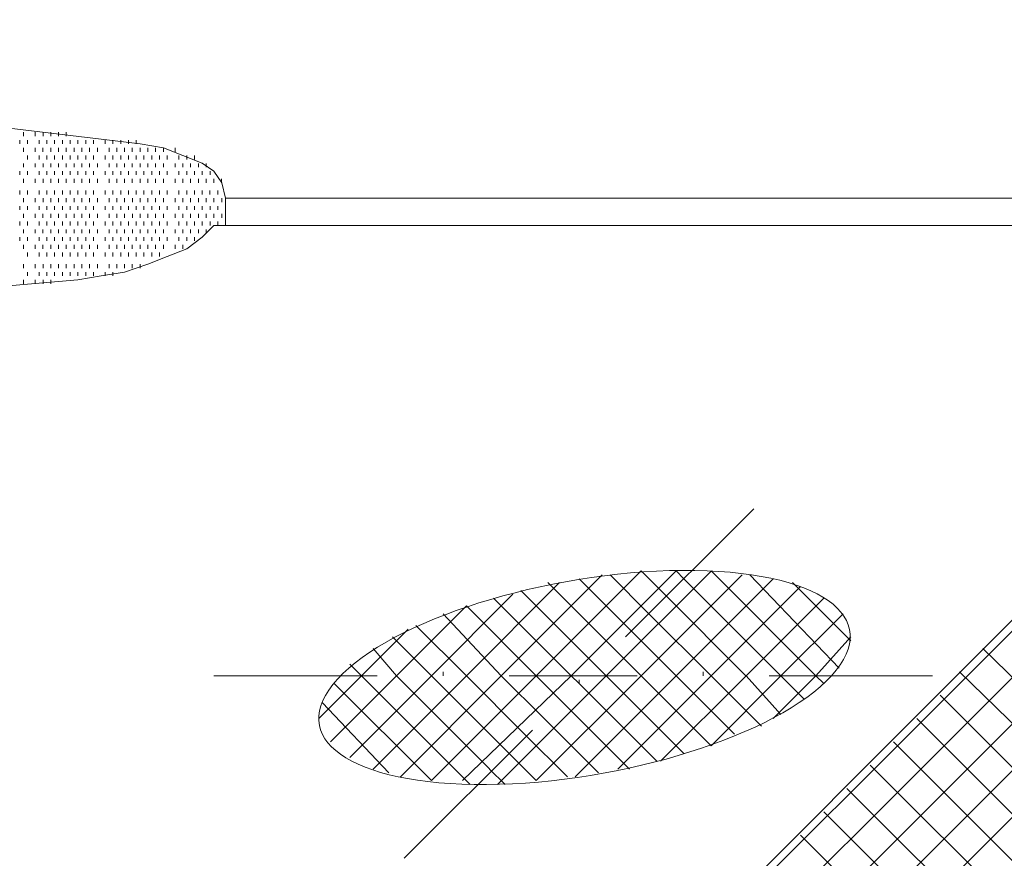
# Model space of a CAD drawing. Extents: x 309 to 1068, y 854 to 1368.
# Tile 68 of 82: x 506 to 524, y 1001 to 1016. Entities that reach past the tile are written whole.
import ezdxf

# ---------------------------------------------------------------- set-up
doc = ezdxf.new("R2010")
doc.units = 0
doc.layers.add('PDF_Geometry', color=7, linetype='CONTINUOUS', true_color=0xffffff)

msp = doc.modelspace()

# ---------------------------------------------------------------- linework, layer by layer
at = {"layer": 'PDF_Geometry', "color": 0, "lineweight": 15}
for points in [[(490.284849, 1016.306693), (508.607818, 1014.1106)], [(508.607913, 1014.110893), (509.019476, 1014.041986), (509.362601, 1013.904643), (509.705726, 1013.767768), (509.911507, 1013.630424), (510.048851, 1013.424643), (510.117288, 1013.149955), (531.528381, 1013.149955)], [(482.87334, 1009.581315), (507.509434, 1011.708503), (507.921466, 1011.777409), (508.333496, 1011.845847), (508.744591, 1011.98319), (509.088184, 1012.120534), (509.43131, 1012.257878), (509.705528, 1012.463659), (509.911777, 1012.66944)], [(490.421949, 972.043521), (530.979607, 1012.669146)], [(509.911413, 1012.669473), (530.979382, 1012.669473)]]:
    msp.add_lwpolyline(points, dxfattribs=at)
at = {"layer": 'PDF_Geometry', "color": 252, "lineweight": 9}
for points in [[(506.548976, 1014.247901), (506.548976, 1014.316339)], [(506.754757, 1014.247901), (506.754757, 1014.316339)], [(506.892101, 1014.247901), (506.892101, 1014.316339)], [(507.029445, 1014.247901), (507.029445, 1014.316339)], [(507.166788, 1014.247901), (507.166788, 1014.316339)], [(507.303663, 1014.247901), (507.303663, 1014.316339)], [(506.480538, 1014.111026), (506.480538, 1014.179464)], [(506.617413, 1014.111026), (506.617413, 1014.179464)], [(506.823663, 1014.111026), (506.823663, 1014.179464)], [(506.960538, 1014.111026), (506.960538, 1014.179464)], [(507.097882, 1014.111026), (507.097882, 1014.179464)], [(507.234757, 1014.111026), (507.234757, 1014.179464)], [(507.37257, 1014.111026), (507.37257, 1014.179464)], [(507.509445, 1014.111026), (507.509445, 1014.179464)], [(507.646788, 1014.111026), (507.646788, 1014.179464)], [(507.784132, 1014.111026), (507.784132, 1014.179464)], [(507.989913, 1014.111026), (507.989913, 1014.179464)], [(508.127257, 1014.111026), (508.127257, 1014.179464)], [(508.264601, 1014.111026), (508.264601, 1014.179464)], [(508.401476, 1014.111026), (508.401476, 1014.179464)], [(508.539288, 1014.111026), (508.539288, 1014.179464)], [(506.548876, 1013.973687), (506.548876, 1014.041655)], [(506.617782, 1013.836343), (506.617782, 1013.90478)], [(506.754657, 1013.973687), (506.754657, 1014.041655)], [(506.823095, 1013.836343), (506.823095, 1013.90478)], [(506.892001, 1013.973687), (506.892001, 1014.041655)], [(506.960439, 1013.836343), (506.960439, 1013.90478)], [(507.029345, 1013.973687), (507.029345, 1014.041655)], [(507.097782, 1013.836343), (507.097782, 1013.90478)], [(507.166689, 1013.973687), (507.166689, 1014.041655)], [(507.235126, 1013.836343), (507.235126, 1013.90478)], [(507.303564, 1013.973687), (507.303564, 1014.041655)], [(507.37247, 1013.836343), (507.37247, 1013.90478)], [(507.441376, 1013.973687), (507.441376, 1014.041655)], [(507.509345, 1013.836343), (507.509345, 1013.90478)], [(507.578251, 1013.973687), (507.578251, 1014.041655)], [(507.646689, 1013.836343), (507.646689, 1013.90478)], [(507.715595, 1013.973687), (507.715595, 1014.041655)], [(507.784501, 1013.836343), (507.784501, 1013.90478)], [(507.85247, 1013.973687), (507.85247, 1014.041655)], [(507.990282, 1013.836343), (507.990282, 1013.90478)], [(508.05872, 1013.973687), (508.05872, 1014.041655)], [(508.127157, 1013.836343), (508.127157, 1013.90478)], [(508.195595, 1013.973687), (508.195595, 1014.041655)], [(508.264501, 1013.836343), (508.264501, 1013.90478)], [(508.333407, 1013.973687), (508.333407, 1014.041655)], [(508.401845, 1013.836343), (508.401845, 1013.90478)], [(508.470282, 1013.973687), (508.470282, 1014.041655)], [(508.53872, 1013.836343), (508.53872, 1013.90478)], [(508.607626, 1013.973687), (508.607626, 1014.041655)], [(508.676064, 1013.836343), (508.676064, 1013.90478)], [(508.74497, 1013.973687), (508.74497, 1014.041655)], [(508.813407, 1013.836343), (508.813407, 1013.90478)], [(508.882314, 1013.973687), (508.882314, 1014.041655)], [(508.950751, 1013.836343), (508.950751, 1013.90478)], [(509.019189, 1013.973687), (509.019189, 1014.041655)], [(509.088095, 1013.836343), (509.088095, 1013.90478)], [(509.22497, 1013.973687), (509.22497, 1014.041655)], [(509.293876, 1013.836343), (509.293876, 1013.90478)], [(509.43122, 1013.836343), (509.43122, 1013.90478)], [(509.568095, 1013.836343), (509.568095, 1013.90478)], [(506.548978, 1013.6989), (506.548978, 1013.767337)], [(506.754759, 1013.6989), (506.754759, 1013.767337)], [(506.892103, 1013.6989), (506.892103, 1013.767337)], [(507.029446, 1013.6989), (507.029446, 1013.767337)], [(507.16679, 1013.6989), (507.16679, 1013.767337)], [(507.303665, 1013.6989), (507.303665, 1013.767337)], [(507.441009, 1013.6989), (507.441009, 1013.767337)], [(507.578353, 1013.6989), (507.578353, 1013.767337)], [(507.715696, 1013.6989), (507.715696, 1013.767337)], [(507.85304, 1013.6989), (507.85304, 1013.767337)], [(508.058821, 1013.6989), (508.058821, 1013.767337)], [(508.196165, 1013.6989), (508.196165, 1013.767337)], [(508.33304, 1013.6989), (508.33304, 1013.767337)], [(508.470384, 1013.6989), (508.470384, 1013.767337)], [(508.607728, 1013.6989), (508.607728, 1013.767337)], [(508.745071, 1013.6989), (508.745071, 1013.767337)], [(508.882415, 1013.6989), (508.882415, 1013.767337)], [(509.01929, 1013.6989), (509.01929, 1013.767337)], [(509.225071, 1013.6989), (509.225071, 1013.767337)], [(509.362415, 1013.6989), (509.362415, 1013.767337)], [(509.499759, 1013.6989), (509.499759, 1013.767337)], [(509.637103, 1013.6989), (509.637103, 1013.767337)], [(509.774446, 1013.6989), (509.774446, 1013.767337)], [(506.48054, 1013.561556), (506.48054, 1013.630462)], [(506.617415, 1013.561556), (506.617415, 1013.630462)], [(506.823665, 1013.561556), (506.823665, 1013.630462)], [(506.96054, 1013.561556), (506.96054, 1013.630462)], [(507.097884, 1013.561556), (507.097884, 1013.630462)], [(507.234759, 1013.561556), (507.234759, 1013.630462)], [(507.372571, 1013.561556), (507.372571, 1013.630462)], [(507.509446, 1013.561556), (507.509446, 1013.630462)], [(507.64679, 1013.561556), (507.64679, 1013.630462)], [(507.784134, 1013.561556), (507.784134, 1013.630462)], [(507.989915, 1013.561556), (507.989915, 1013.630462)], [(508.127259, 1013.561556), (508.127259, 1013.630462)], [(508.264603, 1013.561556), (508.264603, 1013.630462)], [(508.401478, 1013.561556), (508.401478, 1013.630462)], [(508.53929, 1013.561556), (508.53929, 1013.630462)], [(508.676165, 1013.561556), (508.676165, 1013.630462)], [(508.813509, 1013.561556), (508.813509, 1013.630462)], [(508.950384, 1013.561556), (508.950384, 1013.630462)], [(509.088196, 1013.561556), (509.088196, 1013.630462)], [(509.293978, 1013.561556), (509.293978, 1013.630462)], [(509.431321, 1013.561556), (509.431321, 1013.630462)], [(509.568665, 1013.561556), (509.568665, 1013.630462)], [(509.70554, 1013.561556), (509.70554, 1013.630462)], [(509.842884, 1013.561556), (509.842884, 1013.630462)], [(506.548978, 1013.424212), (506.548978, 1013.49265)], [(506.754759, 1013.424212), (506.754759, 1013.49265)], [(506.892103, 1013.424212), (506.892103, 1013.49265)], [(507.029446, 1013.424212), (507.029446, 1013.49265)], [(507.16679, 1013.424212), (507.16679, 1013.49265)], [(507.303665, 1013.424212), (507.303665, 1013.49265)], [(507.441009, 1013.424212), (507.441009, 1013.49265)], [(507.578353, 1013.424212), (507.578353, 1013.49265)], [(507.715696, 1013.424212), (507.715696, 1013.49265)], [(507.85304, 1013.424212), (507.85304, 1013.49265)], [(508.058821, 1013.424212), (508.058821, 1013.49265)], [(508.196165, 1013.424212), (508.196165, 1013.49265)], [(508.33304, 1013.424212), (508.33304, 1013.49265)], [(508.470384, 1013.424212), (508.470384, 1013.49265)], [(508.607728, 1013.424212), (508.607728, 1013.49265)], [(508.745071, 1013.424212), (508.745071, 1013.49265)], [(508.882415, 1013.424212), (508.882415, 1013.49265)], [(509.01929, 1013.424212), (509.01929, 1013.49265)], [(509.225071, 1013.424212), (509.225071, 1013.49265)], [(509.362415, 1013.424212), (509.362415, 1013.49265)], [(509.499759, 1013.424212), (509.499759, 1013.49265)], [(509.637103, 1013.424212), (509.637103, 1013.49265)], [(509.774446, 1013.424212), (509.774446, 1013.49265)], [(509.91179, 1013.424212), (509.91179, 1013.49265)], [(510.048665, 1013.424212), (510.048665, 1013.49265)], [(506.480255, 1013.218334), (506.480255, 1013.28724)], [(506.617598, 1013.218334), (506.617598, 1013.28724)], [(506.82338, 1013.218334), (506.82338, 1013.28724)], [(506.960255, 1013.218334), (506.960255, 1013.28724)], [(507.098067, 1013.218334), (507.098067, 1013.28724)], [(507.234942, 1013.218334), (507.234942, 1013.28724)], [(507.372286, 1013.218334), (507.372286, 1013.28724)], [(507.50963, 1013.218334), (507.50963, 1013.28724)], [(507.646973, 1013.218334), (507.646973, 1013.28724)], [(507.784317, 1013.218334), (507.784317, 1013.28724)], [(507.990098, 1013.218334), (507.990098, 1013.28724)], [(508.126973, 1013.218334), (508.126973, 1013.28724)], [(508.264786, 1013.218334), (508.264786, 1013.28724)], [(508.401661, 1013.218334), (508.401661, 1013.28724)], [(508.539005, 1013.218334), (508.539005, 1013.28724)], [(508.67588, 1013.218334), (508.67588, 1013.28724)], [(508.813692, 1013.218334), (508.813692, 1013.28724)], [(508.950567, 1013.218334), (508.950567, 1013.28724)], [(509.087911, 1013.218334), (509.087911, 1013.28724)], [(509.294161, 1013.218334), (509.294161, 1013.28724)], [(509.431036, 1013.218334), (509.431036, 1013.28724)], [(509.56838, 1013.218334), (509.56838, 1013.28724)], [(509.705723, 1013.218334), (509.705723, 1013.28724)], [(509.842598, 1013.218334), (509.842598, 1013.28724)], [(509.980411, 1013.218334), (509.980411, 1013.28724)], [(506.480255, 1012.943646), (506.480255, 1013.012552)], [(506.549161, 1013.081459), (506.549161, 1013.149896)], [(506.617598, 1012.943646), (506.617598, 1013.012552)], [(506.754942, 1013.081459), (506.754942, 1013.149896)], [(506.823421, 1012.943847), (506.823421, 1013.012285)], [(506.892286, 1013.081459), (506.892286, 1013.149896)], [(506.960296, 1012.943847), (506.960296, 1013.012285)], [(507.029161, 1013.081459), (507.029161, 1013.149896)], [(507.098109, 1012.943847), (507.098109, 1013.012285)], [(507.166505, 1013.081459), (507.166505, 1013.149896)], [(507.234984, 1012.943847), (507.234984, 1013.012285)], [(507.303848, 1013.081459), (507.303848, 1013.149896)], [(507.372327, 1012.943847), (507.372327, 1013.012285)], [(507.441192, 1013.081459), (507.441192, 1013.149896)], [(507.509202, 1012.943847), (507.509202, 1013.012285)], [(507.578536, 1013.081459), (507.578536, 1013.149896)], [(507.647015, 1012.943847), (507.647015, 1013.012285)], [(507.715411, 1013.081459), (507.715411, 1013.149896)], [(507.784359, 1012.943847), (507.784359, 1013.012285)], [(507.852755, 1013.081459), (507.852755, 1013.149896)], [(507.99014, 1012.943847), (507.99014, 1013.012285)], [(508.058536, 1013.081459), (508.058536, 1013.149896)], [(508.127484, 1012.943847), (508.127484, 1013.012285)], [(508.19588, 1013.081459), (508.19588, 1013.149896)], [(508.264359, 1012.943847), (508.264359, 1013.012285)], [(508.333223, 1013.081459), (508.333223, 1013.149896)], [(508.401702, 1012.943847), (508.401702, 1013.012285)], [(508.470567, 1013.081459), (508.470567, 1013.149896)], [(508.539046, 1012.943847), (508.539046, 1013.012285)], [(508.607911, 1013.081459), (508.607911, 1013.149896)], [(508.675921, 1012.943847), (508.675921, 1013.012285)], [(508.744786, 1013.081459), (508.744786, 1013.149896)], [(508.813734, 1012.943847), (508.813734, 1013.012285)], [(508.88213, 1013.081459), (508.88213, 1013.149896)], [(508.950609, 1012.943847), (508.950609, 1013.012285)], [(509.019473, 1013.081459), (509.019473, 1013.149896)], [(509.087952, 1012.943847), (509.087952, 1013.012285)], [(509.225255, 1013.081459), (509.225255, 1013.149896)], [(509.293734, 1012.943847), (509.293734, 1013.012285)], [(509.362598, 1013.081459), (509.362598, 1013.149896)], [(509.431077, 1012.943847), (509.431077, 1013.012285)], [(509.499942, 1013.081459), (509.499942, 1013.149896)], [(509.568421, 1012.943847), (509.568421, 1013.012285)], [(509.637286, 1013.081459), (509.637286, 1013.149896)], [(509.705765, 1012.943847), (509.705765, 1013.012285)], [(509.774161, 1013.081459), (509.774161, 1013.149896)], [(509.843109, 1012.943847), (509.843109, 1013.012285)], [(509.911505, 1013.081459), (509.911505, 1013.149896)], [(509.979984, 1012.943847), (509.979984, 1013.012285)], [(510.048848, 1013.081459), (510.048848, 1013.149896)], [(506.548734, 1012.806972), (506.548734, 1012.87541)], [(506.754984, 1012.806972), (506.754984, 1012.87541)], [(506.891859, 1012.806972), (506.891859, 1012.87541)], [(507.029202, 1012.806972), (507.029202, 1012.87541)], [(507.166546, 1012.806972), (507.166546, 1012.87541)], [(507.30389, 1012.806972), (507.30389, 1012.87541)], [(507.441234, 1012.806972), (507.441234, 1012.87541)], [(507.578109, 1012.806972), (507.578109, 1012.87541)], [(507.715452, 1012.806972), (507.715452, 1012.87541)], [(507.852796, 1012.806972), (507.852796, 1012.87541)], [(508.058577, 1012.806972), (508.058577, 1012.87541)], [(508.195921, 1012.806972), (508.195921, 1012.87541)], [(508.333265, 1012.806972), (508.333265, 1012.87541)], [(508.470609, 1012.806972), (508.470609, 1012.87541)], [(508.607484, 1012.806972), (508.607484, 1012.87541)], [(508.744827, 1012.806972), (508.744827, 1012.87541)], [(508.882171, 1012.806972), (508.882171, 1012.87541)], [(509.019515, 1012.806972), (509.019515, 1012.87541)], [(509.224827, 1012.806972), (509.224827, 1012.87541)], [(509.36264, 1012.806972), (509.36264, 1012.87541)], [(509.499984, 1012.806972), (509.499984, 1012.87541)], [(509.636859, 1012.806972), (509.636859, 1012.87541)], [(509.774202, 1012.806972), (509.774202, 1012.87541)], [(509.911546, 1012.806972), (509.911546, 1012.87541)], [(510.04889, 1012.806972), (510.04889, 1012.87541)], [(506.480296, 1012.66916), (506.480296, 1012.738066)], [(506.61764, 1012.66916), (506.61764, 1012.738066)], [(506.823421, 1012.66916), (506.823421, 1012.738066)], [(506.960296, 1012.66916), (506.960296, 1012.738066)], [(507.098109, 1012.66916), (507.098109, 1012.738066)], [(507.234984, 1012.66916), (507.234984, 1012.738066)], [(507.372327, 1012.66916), (507.372327, 1012.738066)], [(507.509202, 1012.66916), (507.509202, 1012.738066)], [(507.647015, 1012.66916), (507.647015, 1012.738066)], [(507.784359, 1012.66916), (507.784359, 1012.738066)], [(507.99014, 1012.66916), (507.99014, 1012.738066)], [(508.127484, 1012.66916), (508.127484, 1012.738066)], [(508.264359, 1012.66916), (508.264359, 1012.738066)], [(508.401702, 1012.66916), (508.401702, 1012.738066)], [(508.539046, 1012.66916), (508.539046, 1012.738066)], [(508.675921, 1012.66916), (508.675921, 1012.738066)], [(508.813734, 1012.66916), (508.813734, 1012.738066)], [(508.950609, 1012.66916), (508.950609, 1012.738066)], [(509.087952, 1012.66916), (509.087952, 1012.738066)], [(509.293734, 1012.66916), (509.293734, 1012.738066)], [(509.431077, 1012.66916), (509.431077, 1012.738066)], [(509.568421, 1012.66916), (509.568421, 1012.738066)], [(509.705765, 1012.66916), (509.705765, 1012.738066)], [(509.843109, 1012.66916), (509.843109, 1012.738066)], [(509.979984, 1012.66916), (509.979984, 1012.738066)], [(506.54873, 1012.532289), (506.54873, 1012.600726)], [(506.75498, 1012.532289), (506.75498, 1012.600726)], [(506.891855, 1012.532289), (506.891855, 1012.600726)], [(507.029199, 1012.532289), (507.029199, 1012.600726)], [(507.166543, 1012.532289), (507.166543, 1012.600726)], [(507.303887, 1012.532289), (507.303887, 1012.600726)], [(507.44123, 1012.532289), (507.44123, 1012.600726)], [(507.578105, 1012.532289), (507.578105, 1012.600726)], [(507.715449, 1012.532289), (507.715449, 1012.600726)], [(507.852793, 1012.532289), (507.852793, 1012.600726)], [(508.058574, 1012.532289), (508.058574, 1012.600726)], [(508.195918, 1012.532289), (508.195918, 1012.600726)], [(508.333262, 1012.532289), (508.333262, 1012.600726)], [(508.470605, 1012.532289), (508.470605, 1012.600726)], [(508.60748, 1012.532289), (508.60748, 1012.600726)], [(508.744824, 1012.532289), (508.744824, 1012.600726)], [(508.882168, 1012.532289), (508.882168, 1012.600726)], [(509.019512, 1012.532289), (509.019512, 1012.600726)], [(509.224824, 1012.532289), (509.224824, 1012.600726)], [(509.362637, 1012.532289), (509.362637, 1012.600726)], [(509.49998, 1012.532289), (509.49998, 1012.600726)], [(509.636855, 1012.532289), (509.636855, 1012.600726)], [(509.774199, 1012.532289), (509.774199, 1012.600726)], [(506.480293, 1012.395414), (506.480293, 1012.463851)], [(506.54873, 1012.25807), (506.54873, 1012.326039)], [(506.617637, 1012.395414), (506.617637, 1012.463851)], [(506.75498, 1012.25807), (506.75498, 1012.326039)], [(506.823418, 1012.395414), (506.823418, 1012.463851)], [(506.891855, 1012.25807), (506.891855, 1012.326039)], [(506.960293, 1012.395414), (506.960293, 1012.463851)], [(507.029199, 1012.25807), (507.029199, 1012.326039)], [(507.098105, 1012.395414), (507.098105, 1012.463851)], [(507.166543, 1012.25807), (507.166543, 1012.326039)], [(507.23498, 1012.395414), (507.23498, 1012.463851)], [(507.303887, 1012.25807), (507.303887, 1012.326039)], [(507.372324, 1012.395414), (507.372324, 1012.463851)], [(507.44123, 1012.25807), (507.44123, 1012.326039)], [(507.509199, 1012.395414), (507.509199, 1012.463851)], [(507.578105, 1012.25807), (507.578105, 1012.326039)], [(507.647012, 1012.395414), (507.647012, 1012.463851)], [(507.715449, 1012.25807), (507.715449, 1012.326039)], [(507.784355, 1012.395414), (507.784355, 1012.463851)], [(507.852793, 1012.25807), (507.852793, 1012.326039)], [(507.990137, 1012.395414), (507.990137, 1012.463851)], [(508.058782, 1012.25806), (508.058782, 1012.326029)], [(508.12748, 1012.395414), (508.12748, 1012.463851)], [(508.195657, 1012.25806), (508.195657, 1012.326029)], [(508.264355, 1012.395414), (508.264355, 1012.463851)], [(508.33347, 1012.25806), (508.33347, 1012.326029)], [(508.401699, 1012.395414), (508.401699, 1012.463851)], [(508.470345, 1012.25806), (508.470345, 1012.326029)], [(508.539043, 1012.395414), (508.539043, 1012.463851)], [(508.607689, 1012.25806), (508.607689, 1012.326029)], [(508.675918, 1012.395414), (508.675918, 1012.463851)], [(508.744564, 1012.25806), (508.744564, 1012.326029)], [(508.81373, 1012.395414), (508.81373, 1012.463851)], [(508.882376, 1012.25806), (508.882376, 1012.326029)], [(508.950605, 1012.395414), (508.950605, 1012.463851)], [(509.019251, 1012.25806), (509.019251, 1012.326029)], [(509.087949, 1012.395414), (509.087949, 1012.463851)], [(509.225032, 1012.25806), (509.225032, 1012.326029)], [(509.29373, 1012.395414), (509.29373, 1012.463851)], [(509.362845, 1012.25806), (509.362845, 1012.326029)], [(509.431074, 1012.395414), (509.431074, 1012.463851)], [(509.568418, 1012.395414), (509.568418, 1012.463851)], [(506.617845, 1012.120716), (506.617845, 1012.189154)], [(506.823626, 1012.120716), (506.823626, 1012.189154)], [(506.960501, 1012.120716), (506.960501, 1012.189154)], [(507.097845, 1012.120716), (507.097845, 1012.189154)], [(507.235189, 1012.120716), (507.235189, 1012.189154)], [(507.372532, 1012.120716), (507.372532, 1012.189154)], [(507.509407, 1012.120716), (507.509407, 1012.189154)], [(507.64722, 1012.120716), (507.64722, 1012.189154)], [(507.784095, 1012.120716), (507.784095, 1012.189154)], [(507.990345, 1012.120716), (507.990345, 1012.189154)], [(508.12722, 1012.120716), (508.12722, 1012.189154)], [(508.264564, 1012.120716), (508.264564, 1012.189154)], [(508.401439, 1012.120716), (508.401439, 1012.189154)], [(508.539251, 1012.120716), (508.539251, 1012.189154)], [(508.676126, 1012.120716), (508.676126, 1012.189154)], [(508.81347, 1012.120716), (508.81347, 1012.189154)], [(508.950814, 1012.120716), (508.950814, 1012.189154)], [(506.548939, 1011.914466), (506.548939, 1011.983372)], [(506.75472, 1011.914466), (506.75472, 1011.983372)], [(506.892064, 1011.914466), (506.892064, 1011.983372)], [(507.028939, 1011.914466), (507.028939, 1011.983372)], [(507.166751, 1011.914466), (507.166751, 1011.983372)], [(507.303626, 1011.914466), (507.303626, 1011.983372)], [(507.44097, 1011.914466), (507.44097, 1011.983372)], [(507.578314, 1011.914466), (507.578314, 1011.983372)], [(507.715657, 1011.914466), (507.715657, 1011.983372)], [(507.852532, 1011.914466), (507.852532, 1011.983372)], [(508.058782, 1011.914466), (508.058782, 1011.983372)], [(508.195657, 1011.914466), (508.195657, 1011.983372)], [(508.33347, 1011.914466), (508.33347, 1011.983372)], [(508.470345, 1011.914466), (508.470345, 1011.983372)], [(508.607689, 1011.914466), (508.607689, 1011.983372)], [(506.617845, 1011.777122), (506.617845, 1011.846029)], [(506.823626, 1011.777122), (506.823626, 1011.846029)], [(506.960501, 1011.777122), (506.960501, 1011.846029)], [(507.097845, 1011.777122), (507.097845, 1011.846029)], [(507.235189, 1011.777122), (507.235189, 1011.846029)], [(507.372532, 1011.777122), (507.372532, 1011.846029)], [(507.509407, 1011.777122), (507.509407, 1011.846029)], [(507.64722, 1011.777122), (507.64722, 1011.846029)], [(507.784324, 1011.777208), (507.784324, 1011.845645)], [(507.990106, 1011.777208), (507.990106, 1011.845645)], [(508.126981, 1011.777208), (508.126981, 1011.845645)], [(506.549168, 1011.640333), (506.549168, 1011.70877)], [(506.754481, 1011.640333), (506.754481, 1011.70877)], [(506.892293, 1011.640333), (506.892293, 1011.70877)], [(507.029168, 1011.640333), (507.029168, 1011.70877)]]:
    msp.add_lwpolyline(points, dxfattribs=at)
at = {"layer": 'PDF_Geometry', "color": 252, "lineweight": 15}
msp.add_lwpolyline([(510.117288, 1013.149955), (510.117288, 1012.669486)], dxfattribs=at)
at = {"layer": 'PDF_Geometry', "color": 252, "lineweight": 5}
for points in [[(490.559443, 972.043625), (530.979288, 1012.463469)], [(491.382795, 972.043521), (530.979045, 1011.639771)], [(492.206255, 972.043521), (530.979381, 1010.816648)], [(493.029757, 972.043521), (530.979289, 1009.993053)], [(493.853203, 972.043521), (530.97961, 1009.169929)], [(513.205648, 1002.924588), (514.989711, 1004.709119), (516.773773, 1006.493181)], [(513.754693, 1002.856152), (515.607193, 1004.709121), (517.46063, 1006.56209)], [(514.303652, 1002.856152), (516.225058, 1004.709121), (518.078027, 1006.56209)], [(514.921275, 1002.787759), (516.842681, 1004.709165), (518.695181, 1006.561665)], [(515.126922, 1003.336621), (515.607391, 1002.856152), (517.46036, 1004.709121), (519.244422, 1006.493183)], [(516.293722, 1002.924588), (518.077784, 1004.709119), (519.793409, 1006.424744)], [(516.362444, 1006.424835), (517.254475, 1005.532803), (518.078069, 1004.70921)], [(516.911388, 1006.493242), (517.597169, 1005.806992), (518.695451, 1004.709179)], [(517.46039, 1006.561906), (517.871952, 1006.150344), (519.31289, 1004.709406)], [(518.07807, 1006.561906), (518.214945, 1006.425031), (519.93057, 1004.709406)], [(520.685592, 1004.571836), (520.548717, 1004.70918), (518.69528, 1006.562148)], [(520.960079, 1004.84628), (519.381798, 1006.493467)], [(512.725139, 1003.061988), (514.372327, 1004.709176), (516.019514, 1006.355895)], [(515.332876, 1006.219013), (516.636938, 1004.914481), (516.84272, 1004.709169)], [(515.813156, 1006.355841), (516.979875, 1005.189591), (517.460343, 1004.709122)], [(517.048546, 1003.061988), (518.695733, 1004.709176), (520.274014, 1006.287457)], [(521.166329, 1005.326748), (520.136485, 1006.355655)], [(512.313524, 1003.267753), (513.754462, 1004.709159), (515.195868, 1006.150097)], [(514.852596, 1006.08134), (516.225096, 1004.709309), (516.36244, 1004.571965)], [(517.803283, 1003.199046), (519.313127, 1004.708889), (520.685627, 1006.081389)], [(511.970301, 1003.542554), (513.13702, 1004.709273), (514.371708, 1005.944429)], [(514.37203, 1005.944512), (515.607186, 1004.709356), (516.019218, 1004.297324)], [(513.960472, 1005.806839), (514.989847, 1004.709027), (515.744534, 1003.954339)], [(517.460309, 1004.708989), (518.695465, 1003.473833), (519.930621, 1004.708989), (521.028902, 1005.806801)], [(511.764522, 1003.954112), (512.51921, 1004.709269), (513.342804, 1005.532862)], [(513.480149, 1005.60106), (514.37218, 1004.709029), (515.401555, 1003.679654)], [(513.068305, 1005.395553), (513.754555, 1004.709303), (515.127055, 1003.336803)], [(519.793697, 1003.954112), (520.548385, 1004.709269), (521.166197, 1005.395519)], [(512.725139, 1005.189445), (513.136702, 1004.708976), (514.783889, 1003.062257)], [(529.332376, 999.424913), (526.106907, 1002.649913), (523.49972, 1005.1896)], [(514.440752, 1002.787759), (512.519346, 1004.709165), (512.313564, 1004.914478)], [(518.215185, 1003.336761), (516.842685, 1004.709261)], [(519.107352, 1003.679941), (518.077977, 1004.709316)], [(519.587632, 1003.817041), (518.695601, 1004.709072)], [(519.930797, 1004.022834), (519.312985, 1004.709084)], [(520.342642, 1004.297278), (519.931079, 1004.70884)], [(528.920818, 999.013298), (525.695349, 1002.238298), (523.087693, 1004.777516)], [(513.754739, 1002.856209), (512.039114, 1004.571834)], [(517.734905, 1003.199046), (516.362405, 1004.572014)], [(516.362678, 1004.572013), (516.362678, 1004.639981)], [(528.508931, 998.601167), (525.283462, 1001.826636), (522.744243, 1004.365855)], [(512.999583, 1002.993553), (511.832864, 1004.228709)], [(517.254282, 1003.061988), (516.019126, 1004.297145)], [(516.705337, 1002.993553), (515.744869, 1003.954021)], [(528.097044, 998.189895), (524.872044, 1001.414895), (522.332825, 1003.954114)], [(516.156379, 1002.924588), (515.401691, 1003.680213)], [(527.685486, 997.777708), (524.460017, 1001.003176), (521.920798, 1003.542395)], [(527.273584, 997.366378), (524.048584, 1000.591378), (521.509365, 1003.130597)], [(515.058389, 1002.787759), (514.783702, 1003.061978)], [(526.861969, 996.954534), (523.6365, 1000.179534), (521.097281, 1002.718753)], [(526.450125, 996.542661), (523.225125, 999.767661), (520.685437, 1002.307349)], [(526.038523, 996.131046), (522.813055, 999.356515), (520.273836, 1001.895265)]]:
    msp.add_lwpolyline(points, dxfattribs=at)
at = {"layer": 'PDF_Geometry', "color": 0, "lineweight": 5}
for points in [[(517.185946, 1005.395553), (519.450477, 1007.660084)], [(509.911509, 1004.709222), (512.793853, 1004.709222)], [(513.960572, 1004.709222), (513.960572, 1004.77766)], [(515.126822, 1004.709222), (517.391822, 1004.709222)], [(518.558071, 1004.709222), (518.558071, 1004.77766)], [(519.725033, 1004.709222), (522.607376, 1004.709222)], [(513.274084, 1001.483419), (515.538615, 1003.74795)]]:
    msp.add_lwpolyline(points, dxfattribs=at)
at = {"layer": 'PDF_Geometry', "color": 0, "lineweight": 15}
msp.add_ellipse((516.458715, 1004.679994), major_axis=(4.684519, 0.835375), ratio=0.362454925, start_param=5.841406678, end_param=12.124591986, dxfattribs=at)

doc.saveas('drawing.dxf')
